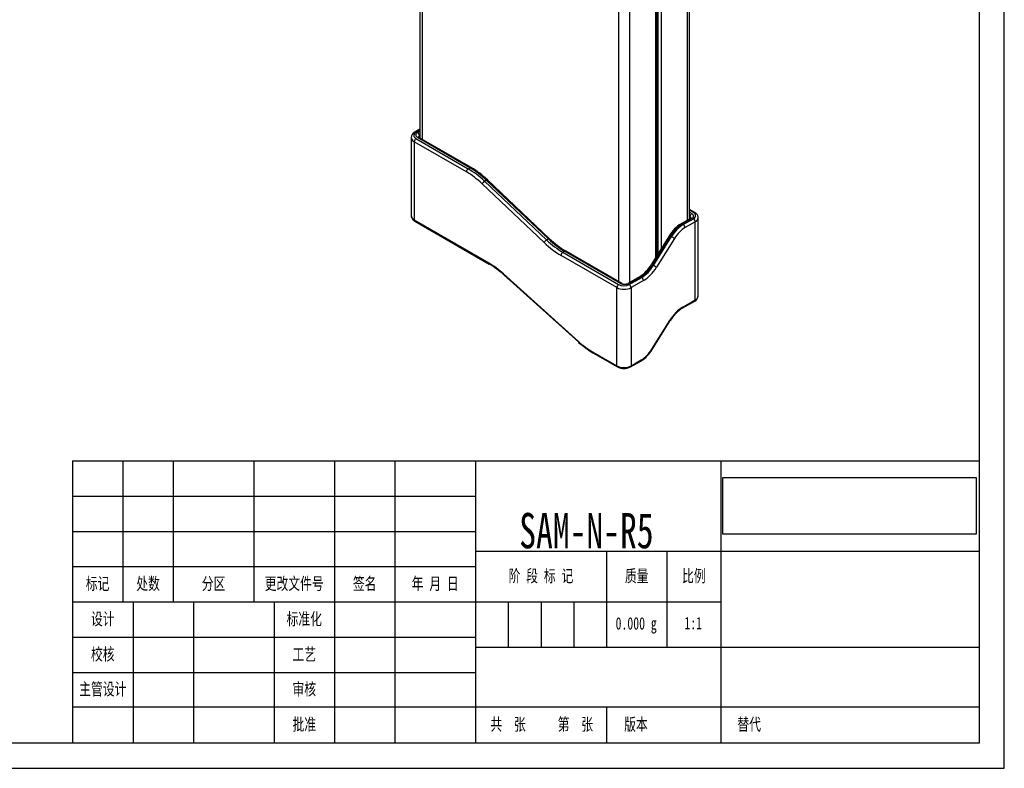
# Model space of a CAD drawing. Header units: millimetres. Extents: x 0 to 420, y 0 to 297.
# Tile 8 of 9: x 225 to 420, y 0 to 149. Entities that reach past the tile are written whole.
import ezdxf
from ezdxf import colors
from ezdxf.entities.mleader import LeaderData, LeaderLine
from ezdxf.math import Vec2, Vec3

# ---------------------------------------------------------------- set-up
doc = ezdxf.new("R2010")
doc.units = ezdxf.units.MM
for name, color, linetype in [('Default', 7, 'Continuous'), ('SAM-BOT_(2)-R4R5', 7, 'Continuous'), ('SAM-SAN尼龙套-R6-05', 7, 'Continuous'), ('SAM-TOP_(2)-R4R5', 7, 'Continuous'), ('图框', 7, 'Continuous')]:
    doc.layers.add(name, color=color, linetype=linetype)
doc.styles.add('SEACAD_Arial', font='arial.ttf', dxfattribs={"width": 0.7})
picture_1 = doc.add_image_def('image1.jpg', size_in_pixel=(1240, 277))

# ---------------------------------------------------------------- blocks, each defined once
blk = doc.blocks.new('SE5')
at = {"layer": 'SAM-BOT_(2)-R4R5', "color": 7, "linetype": 'Continuous'}
for p, q in [((303.99, 212.07), (303.99, 125.03)), ((304.46, 211.8), (304.46, 124.76)), ((350.84, 101.37), (350.84, 188.39)), ((351.1, 101.79), (351.1, 188.81)), ((343.44, 96.54), (343.44, 183.6)), ((345.68, 96.43), (345.68, 183.66))]:
    blk.add_line(p, q, dxfattribs=at)
at = {"layer": 'SAM-SAN尼龙套-R6-05', "color": 7, "linetype": 'Continuous'}
for p, q in [((302.26, 125.12), (302.26, 109.6)), ((303.99, 126.77), (302.95, 126.16)), ((303.99, 126.6), (303.2, 126.14)), ((303.53, 126.11), (303.99, 126.37)), ((313.92, 119.13), (303.53, 125.13)), ((314.17, 119.16), (303.78, 125.15)), ((303.99, 125.56), (303.89, 125.49)), ((303.89, 125.49), (303.89, 125.09)), ((302.84, 124.3), (302.84, 108.79)), ((313.21, 118.31), (302.84, 124.3)), ((303.2, 124.91), (313.56, 118.93)), ((313.56, 118.93), (313.92, 119.13)), ((328.67, 104.28), (316.33, 115.95)), ((317.15, 116.68), (316.79, 116.48)), ((316.79, 116.48), (329.13, 104.81)), ((329.48, 105.01), (317.15, 116.68)), ((329.72, 105.05), (317.38, 116.72)), ((358.53, 110.28), (357.48, 110.88)), ((358.28, 110.26), (357.48, 110.72)), ((357.48, 110.31), (357.94, 110.04)), ((357.59, 109.43), (357.48, 109.49)), ((302.84, 108.79), (317.65, 100.24)), ((302.95, 108.56), (317.75, 100.01)), ((357.69, 109.09), (355.82, 108.01)), ((357.94, 109.06), (356.07, 107.98)), ((356.07, 107.98), (356.27, 107.87)), ((356.27, 107.87), (358.28, 109.03)), ((358.63, 108.42), (356.62, 107.26)), ((357.59, 109.03), (357.59, 109.43)), ((358.63, 92.91), (358.63, 108.42)), ((359.22, 93.72), (359.22, 109.24)), ((353.53, 105.69), (349.97, 99.98)), ((353.72, 105.59), (350.16, 99.89)), ((353.92, 105.48), (353.72, 105.59)), ((329.13, 104.81), (329.48, 105.01)), ((350.36, 99.77), (353.92, 105.48)), ((354.51, 105.11), (350.95, 99.4)), ((343.08, 95.35), (332, 101.75)), ((332.71, 102.56), (332.36, 102.36)), ((332.36, 102.36), (343.43, 95.97)), ((343.8, 96.16), (332.71, 102.56)), ((344.05, 96.19), (332.96, 102.59)), ((350.16, 99.89), (350.36, 99.77)), ((320.6, 98.06), (335.48, 84.67)), ((320.62, 97.9), (335.5, 84.5)), ((347.56, 97.52), (345.25, 96.19)), ((347.81, 97.5), (345.5, 96.16)), ((345.55, 95.97), (348.01, 97.39)), ((348.36, 96.77), (345.91, 95.35)), ((348.01, 97.39), (347.81, 97.5)), ((343.08, 79.84), (343.08, 95.35)), ((345.91, 95.35), (345.91, 79.84)), ((356.07, 91.26), (358.53, 92.68)), ((356.18, 91.49), (358.63, 92.91)), ((350.03, 83.15), (353.59, 88.86)), ((350.1, 83.09), (353.66, 88.8)), ((338.24, 82.63), (343.08, 79.84)), ((338.34, 82.4), (343.18, 79.61)), ((345.8, 79.61), (347.82, 80.78)), ((345.91, 79.84), (347.92, 81))]:
    blk.add_line(p, q, dxfattribs=at)
for centre, radius, start, end in [((303.47, 125.07), 1.21, 115.6608, 177.8077), ((305.39, 104.23), 17.32, 46.1846, 59.5594), ((359.43, 102.16), 6.87, 121.652, 149.0641), ((341.87, 117.71), 17.55, 226.1909, 239.5036), ((309.1, 85.26), 17.1, 47.6561, 59.6205), ((343.7, 103.72), 7.31, 301.9448, 329.1878), ((344.65, 97.43), 1.38, 244.3058, 295.6942), ((358.01, 93.77), 1.21, 295.6655, 357.9138), ((359.94, 85.06), 7.31, 121.9448, 149.1878), ((346.93, 97.06), 16.99, 227.6842, 239.6333), ((344.21, 86.63), 6.87, 301.652, 329.0641), ((344.49, 82.13), 2.83, 242.4589, 297.5411)]:
    blk.add_arc(centre, radius, start, end, dxfattribs=at)
for centre, major_axis, ratio, start_param, end_param in [((304.26, 125.12), (2, 0), 0.57735, 3.140607, 3.926991), ((304.26, 125.52), (1.5, 0), 0.57735, 2.356194, 3.926991), ((303.2, 125.73), (0.25, -0.433), 0.57735, 2.356194, 3.141413), ((304.38, 125.62), (1.2, 0), 0.57735, 2.356194, 3.926991), ((303.53, 125.7), (-0.25, 0.433), 0.57735, 3.926991, 5.497787), ((303.53, 124.72), (-0.25, -0.433), 0.57735, 3.141593, 3.926991), ((304.38, 125.21), (0.7, 0), 0.57735, 2.356194, 3.145017), ((303.2, 124.5), (-0.25, -0.433), 0.57735, 3.926991, 5.497787), ((313.56, 118.52), (-0.25, -0.433), 0.57735, 3.926991, 5.497787), ((313.21, 106.48), (-7.25, 12.56), 0.57735, 5.188416, 5.497787), ((313.56, 106.68), (-7.5, 12.99), 0.57735, 5.188416, 5.497787), ((313.92, 118.72), (-0.25, -0.433), 0.57735, 3.141401, 3.926991), ((313.92, 106.88), (-7.5, 12.99), 0.57735, 5.188416, 5.497787), ((316.69, 116.15), (-0.344, -0.363), 0.374161, 4.040365, 5.611161), ((317.04, 116.36), (-0.344, -0.363), 0.374161, 3.141593, 4.040365), ((304.26, 109.6), (2, 0), 0.57735, 3.141593, 3.926991), ((357.94, 109.63), (-0.25, -0.433), 0.57735, 3.926991, 5.497787), ((357.1, 109.55), (-1.2, 0), 0.57735, 2.356194, 3.926991), ((358.28, 109.85), (-0.25, -0.433), 0.57735, 3.141386, 3.926991), ((357.22, 109.64), (-1.5, 0), 0.57735, 2.356194, 3.926991), ((303.2, 108.99), (0.25, 0.433), 0.57735, 2.356194, 3.141593), ((356.07, 103.9), (2.5, 4.33), 0.57735, 0.785398, 1.512041), ((356.27, 103.79), (2.5, 4.33), 0.57735, 0.785398, 1.512041), ((356.07, 107.57), (0.25, -0.433), 0.57735, 2.356194, 3.141406), ((356.27, 107.46), (-0.25, 0.433), 0.57735, 3.926991, 5.497787), ((357.1, 109.14), (-0.7, 0), 0.57735, 3.145017, 3.926991), ((357.94, 108.65), (0.25, -0.433), 0.57735, 2.356194, 3.141593), ((358.28, 108.62), (-0.25, 0.433), 0.57735, 3.926991, 5.497787), ((357.22, 109.24), (-2, 0), 0.57735, 2.356194, 3.140607), ((353.96, 105.42), (0.424, -0.265), 0.047946, 2.18709, 3.141593), ((356.62, 103.58), (2.25, 3.9), 0.57735, 0.785398, 1.512041), ((329.02, 104.48), (-0.344, -0.363), 0.374161, 4.040365, 5.611161), ((332, 114.4), (7.75, -13.42), 0.57735, 5.188416, 5.497787), ((332.36, 114.61), (7.5, -12.99), 0.57735, 5.188416, 5.497787), ((329.37, 104.68), (-0.344, -0.363), 0.374161, 3.141593, 4.040365), ((332.71, 114.81), (7.5, -12.99), 0.57735, 5.188416, 5.497787), ((354.15, 105.31), (-0.424, 0.265), 0.047946, 3.757887, 5.328683), ((332.36, 101.95), (0.25, 0.433), 0.57735, 0.785398, 2.356194), ((332.71, 102.16), (-0.25, -0.433), 0.57735, 3.141593, 3.926991), ((317.65, 87.58), (-7.75, 13.42), 0.57735, 5.224778, 5.497787), ((318, 100.44), (0.25, 0.433), 0.57735, 2.356194, 3.141132), ((347.81, 101.58), (-2.5, -4.33), 0.57735, 0.785398, 1.512041), ((348.01, 101.47), (-2.5, -4.33), 0.57735, 0.785398, 1.512041), ((350.4, 99.72), (0.424, -0.265), 0.047946, 2.18709, 3.141593), ((350.59, 99.6), (-0.424, 0.265), 0.047946, 3.757887, 5.328683), ((320.96, 98.27), (0.335, 0.372), 0.400297, 2.460001, 3.141593), ((348.36, 101.26), (-2.75, -4.76), 0.57735, 0.785398, 1.512041), ((343.43, 95.56), (0.25, 0.433), 0.57735, 0.785398, 2.356194), ((344.49, 96.58), (-1.5, 0), 0.57735, 0.785398, 2.356194), ((343.8, 95.75), (-0.25, -0.433), 0.57735, 3.143114, 3.926991), ((344.65, 96.65), (1.2, 0), 0.57735, 3.926991, 5.497787), ((345.5, 95.75), (0.25, -0.433), 0.57735, 2.356194, 3.133528), ((345.55, 95.56), (-0.25, 0.433), 0.57735, 3.926991, 5.497787), ((347.81, 97.09), (0.25, -0.433), 0.57735, 2.356194, 3.141593), ((348.01, 96.98), (-0.25, 0.433), 0.57735, 3.926991, 5.497787), ((344.49, 96.17), (2, 0), 0.57735, 3.926991, 5.497787), ((358.28, 93.11), (-0.25, 0.433), 0.57735, 3.141593, 3.926991), ((357.22, 93.72), (-2, 0), 0.57735, 2.356194, 3.141593), ((356.18, 87), (2.75, 4.76), 0.57735, 0.785398, 1.512041), ((355.82, 91.69), (-0.25, 0.433), 0.57735, 3.142217, 3.926991), ((353.24, 89.07), (-0.424, 0.265), 0.047946, 3.141593, 3.757887), ((335.83, 84.87), (0.335, 0.372), 0.400297, 2.460001, 3.141593), ((338.24, 94.47), (7.25, -12.56), 0.57735, 5.224778, 5.497787), ((338.59, 82.84), (0.25, 0.433), 0.57735, 2.356194, 3.141593), ((347.92, 84.68), (-2.25, -3.9), 0.57735, 0.785398, 1.512041), ((349.68, 83.36), (-0.424, 0.265), 0.047946, 3.141593, 3.757887), ((347.57, 81.21), (-0.25, 0.433), 0.57735, 3.141593, 3.926991), ((344.49, 80.66), (-2, 0), 0.57735, 0.785398, 2.356194), ((343.43, 80.05), (0.25, 0.433), 0.57735, 2.356194, 3.141816), ((345.55, 80.05), (-0.25, 0.433), 0.57735, 3.141363, 3.926991)]:
    blk.add_ellipse(centre, major_axis=major_axis, ratio=ratio, start_param=start_param, end_param=end_param, dxfattribs=at)
for points, knots in [([(303.78, 125.15), (303.76, 125.16), (303.71, 125.2), (303.68, 125.23), (303.68, 125.24), (303.68, 125.24)], [0, 0, 0, 0, 0.1604014, 0.4618125, 0.617124, 0.617124, 0.617124, 0.617124]), ([(302.26, 109.6), (302.26, 109.59), (302.25, 109.49), (302.3, 109.29), (302.41, 109.04), (302.59, 108.82), (302.78, 108.66), (302.9, 108.58), (302.95, 108.56)], [0, 0, 0, 0, 0.028174, 0.243686, 0.455321, 0.671939, 0.9005, 1, 1, 1, 1]), ([(359.21, 109.23), (359.22, 109.25), (359.23, 109.35), (359.18, 109.55), (359.07, 109.8), (358.89, 110.02), (358.69, 110.18), (358.57, 110.25), (358.53, 110.28)], [0, 0, 0, 0, 0.030185, 0.245251, 0.456448, 0.672618, 0.900706, 1, 1, 1, 1]), ([(357.8, 109.17), (357.8, 109.17), (357.8, 109.17), (357.78, 109.14), (357.73, 109.11), (357.69, 109.09)], [0.3864938, 0.3864938, 0.3864938, 0.3864938, 0.4586713, 0.7456621, 1, 1, 1, 1])]:
    blk.add_open_spline(points, degree=3, knots=knots, dxfattribs=at)
at = {"layer": 'SAM-TOP_(2)-R4R5', "color": 7, "linetype": 'Continuous'}
for p, q in [((351.86, 190.02), (351.86, 103)), ((351.24, 189.02), (351.24, 102.01)), ((357.02, 166.53), (357.02, 108.7)), ((357.48, 108.97), (357.48, 167.17))]:
    blk.add_line(p, q, dxfattribs=at)
blk = doc.blocks.new('_Dot')
at = {"color": 0, "linetype": 'ByBlock', "lineweight": -2}
blk.add_line((-0.5, 0), (-1, 0), dxfattribs=at)
at = {"color": 0, "linetype": 'ByBlock', "const_width": 0.5}
blk.add_lwpolyline([(-0.25, 0, 1), (0.25, 0, 1)], format="xyb", close=True, dxfattribs=at)

msp = doc.modelspace()

# ---------------------------------------------------------------- linework, layer by layer
at = {"layer": 'Default', "color": 7, "linetype": 'Continuous'}
for p, q in [((420, 0), (420, 297)), ((0, 0), (420, 0))]:
    msp.add_line(p, q, dxfattribs=at)
at = {"layer": '图框', "color": 7, "linetype": 'Continuous'}
for p, q in [((415, 292), (415, 5)), ((235.02, 61), (235.02, 5)), ((235.02, 61), (415.02, 61)), ((245.02, 61), (245.02, 33)), ((255.02, 61), (255.02, 33)), ((271.02, 61), (271.02, 33)), ((287.02, 61), (287.02, 5)), ((299.02, 61), (299.02, 5)), ((314.988, 61.052), (315.025, 5)), ((363.712, 61), (363.712, 5)), ((235.02, 54), (315.02, 54)), ((235.02, 47), (315.02, 47)), ((315, 43.052), (415, 43.052)), ((341.02, 43.069), (341.02, 24.069)), ((353.02, 43), (353.02, 24)), ((235.02, 40), (315.02, 40)), ((235.02, 33), (315.02, 33)), ((247.02, 33), (247.02, 5)), ((259.02, 33), (259.02, 5)), ((275.02, 33), (275.02, 5)), ((315.035, 33), (363.712, 33)), ((321.52, 33), (321.52, 24)), ((328.02, 33), (328.02, 24)), ((334.52, 33), (334.52, 24)), ((235.02, 26), (315.02, 26)), ((315.02, 24), (415.02, 24)), ((235.02, 19), (315.02, 19)), ((235.02, 12.166), (315.02, 12.166)), ((315.02, 12.166), (415.02, 12.166)), ((341.02, 12.166), (341.02, 5)), ((415, 5), (25, 5))]:
    msp.add_line(p, q, dxfattribs=at)

# ---------------------------------------------------------------- block references
at = {"layer": 'Default'}
msp.add_blockref('SE5', (0, 0), dxfattribs=at)

# ---------------------------------------------------------------- texts
at = {"layer": 'Default', "insert": (323.704, 50.646), "char_height": 7, "width": 34.8174, "attachment_point": 1, "style": 'SEACAD_Arial'}
msp.add_mtext('{\\f仿宋_GB2312|b0||i0||c0|p34;\\C7;\\H7.;\\W0.7;SAM-N-R5}', dxfattribs=at)
at = {"layer": '图框', "char_height": 2.45, "attachment_point": 5, "style": 'SEACAD_Arial'}
for s, insert, width in [('{\\f仿宋_GB2312|b0||i0||c0|p34;\\C7;\\H2.45;\\W0.7;阶 段 标 记}', (328.012, 38.026), 26.01612), ('{\\f仿宋_GB2312|b0||i0||c0|p34;\\C7;\\H2.45;\\W0.7;质量}', (347.02, 38.026), 11.99998), ('{\\f仿宋_GB2312|b0||i0||c0|p34;\\C7;\\H2.45;\\W0.7;比例}', (358.366, 38.026), 10.69191), ('{\\f仿宋_GB2312|b0||i0||c0|p34;\\C7;\\H2.45;\\W0.7;标记}', (239.994, 36.5), 9.94689), ('{\\f仿宋_GB2312|b0||i0||c0|p34;\\C7;\\H2.45;\\W0.7;处数}', (250.02, 36.5), 10), ('{\\f仿宋_GB2312|b0||i0||c0|p34;\\C7;\\H2.45;\\W0.7;分区}', (263.02, 36.5), 16), ('{\\f仿宋_GB2312|b0||i0||c0|p34;\\C7;\\H2.45;\\W0.7;更改文件号}', (279.02, 36.5), 16), ('{\\f仿宋_GB2312|b0||i0||c0|p34;\\C7;\\H2.45;\\W0.7;签名}', (293.02, 36.5), 12), ('{\\f仿宋_GB2312|b0||i0||c0|p34;\\C7;\\H2.45;\\W0.7;年 月 日}', (307.012, 36.5), 15.98415), ('{\\f仿宋_GB2312|b0||i0||c0|p34;\\C7;\\H2.45;\\W0.7;设计}', (241.02, 29.5), 12), ('{\\f仿宋_GB2312|b0||i0||c0|p34;\\C7;\\H2.45;\\W0.7;标准化}', (281.02, 29.5), 12), ('{\\f仿宋_GB2312|b0||i0||c0|p34;\\C7;\\H2.45;\\W0.7;校核}', (241.02, 22.5), 12), ('{\\f仿宋_GB2312|b0||i0||c0|p34;\\C7;\\H2.45;\\W0.7;工艺}', (281.02, 22.5), 12), ('{\\f仿宋_GB2312|b0||i0||c0|p34;\\C7;\\H2.45;\\W0.7;主管设计}', (241.02, 15.583), 12), ('{\\f仿宋_GB2312|b0||i0||c0|p34;\\C7;\\H2.45;\\W0.7;审核}', (281.02, 15.583), 12), ('{\\f仿宋_GB2312|b0||i0||c0|p34;\\C7;\\H2.45;\\W0.7;批准}', (281.02, 8.583), 12), ('{\\f仿宋_GB2312|b0||i0||c0|p34;\\C7;\\H2.45;\\W0.7;共  张 }', (321.487, 8.583), 12.92596), ('{\\f仿宋_GB2312|b0||i0||c0|p34;\\C7;\\H2.45;\\W0.7;第  张}', (334.845, 8.583), 12.35048), ('{\\f仿宋_GB2312|b0||i0||c0|p34;\\C7;\\H2.45;\\W0.7;版本}', (346.87, 8.583), 11.69918), ('{\\f仿宋_GB2312|b0||i0||c0|p34;\\C7;\\H2.45;\\W0.7;替代}', (369.355, 8.583), 11.28658)]:
    msp.add_mtext(s, dxfattribs=dict(at, insert=insert, width=width))

# ---------------------------------------------------------------- pictures from other files: only their frames are drawn
image = msp.add_image(picture_1, insert=(364.116, 46.422), size_in_units=(50.297, 11.236))
image.dxf.flags = 7

# ---------------------------------------------------------------- leaders
at = {"layer": 'Default', "color": 7, "linetype": 'Continuous'}
ml = msp.add_multileader_mtext('Standard', dxfattribs=at)
ml.set_content('{\\pxsm0.9;\\f仿宋_GB2312|b0||i0||c0|p34;\\W0.7;1:1\\P}', color=7)
ml.set_leader_properties()
ml.set_arrow_properties(name='DOT')
ml.build(insert=Vec2(0, 0))
ml.multileader.update_dxf_attribs({"leader_type": 0, "dogleg_length": 0, "arrow_head_size": 2.45})
ctx = ml.context
ctx.base_point, ctx.char_height, ctx.arrow_head_size, ctx.landing_gap_size = Vec3(354.491, 28.802), 2.45, 2.45, 0.857
notes = []
notes.append((ctx, [(0, (0, 0, 0), (0, 0), (1, 0), 1, [])]))
ctx.mtext.insert = Vec3(356.491, 30.027)
ml = msp.add_multileader_mtext('Standard', dxfattribs=at)
ml.set_content('{\\pxsm0.9;\\f仿宋_GB2312|b0||i0||c0|p34;\\W0.7;0.000 g\\P}', color=7)
ml.set_leader_properties()
ml.set_arrow_properties(name='DOT')
ml.build(insert=Vec2(0, 0))
ml.multileader.update_dxf_attribs({"leader_type": 0, "dogleg_length": 0, "arrow_head_size": 2.45})
ctx = ml.context
ctx.base_point, ctx.char_height, ctx.arrow_head_size, ctx.landing_gap_size = Vec3(339.893, 28.34), 2.45, 2.45, 0.857
ctx.text_align_type = 1
notes.append((ctx, [(0, (0, 0, 0), (0, 0), (1, 0), 1, [])]))
ctx.mtext.insert, ctx.mtext.alignment = Vec3(346.915, 29.973), 2
for ctx, leaders in notes:
    for number, flags, end, landing, length, lines in leaders:
        leader = LeaderData()
        leader.index, (leader.has_last_leader_line, leader.has_dogleg_vector, leader.attachment_direction) = number, flags
        leader.last_leader_point, leader.dogleg_vector, leader.dogleg_length = Vec3(end), Vec3(landing), length
        for number, points, colour, breaks in lines:
            line = LeaderLine()
            line.index, line.vertices, line.color, line.breaks = number, Vec3.list(points), colors.encode_raw_color(colour), breaks
            leader.lines.append(line)
        ctx.leaders.append(leader)

doc.saveas('drawing.dxf')
